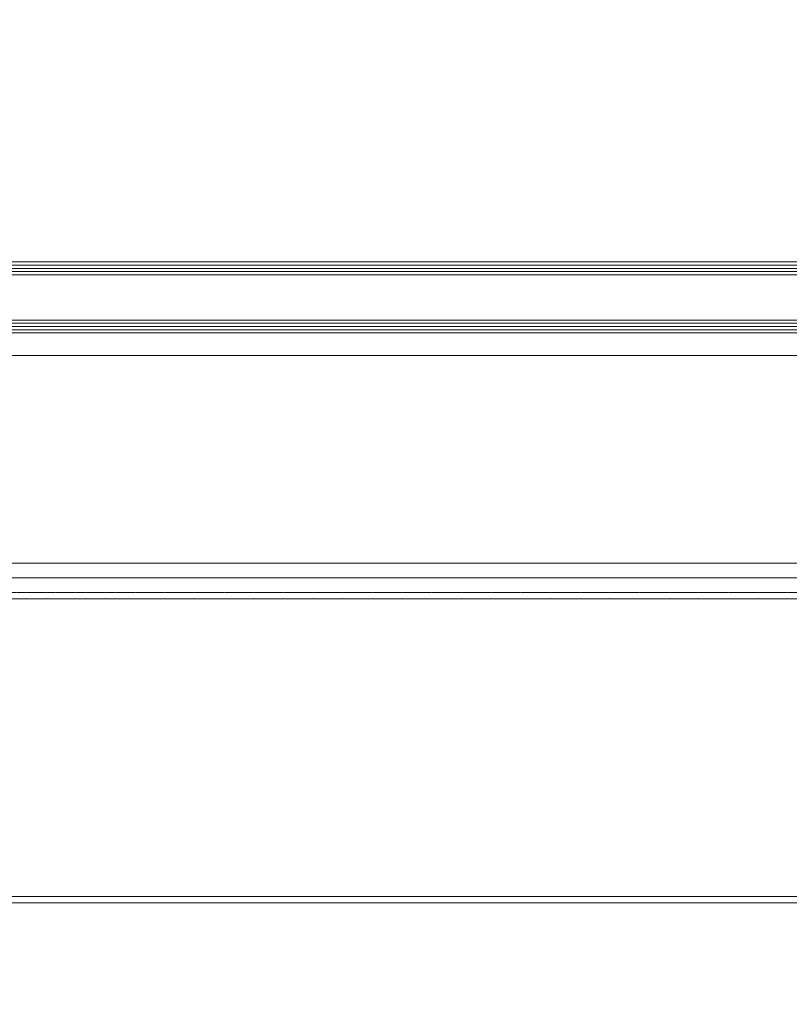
# Model space of a CAD drawing. Header units: millimetres. Extents: x -226731 to 126254, y -16359 to 60195.
# Tile 241 of 256: x -141170 to -140932, y 20748 to 21053. Entities that reach past the tile are written whole.
import ezdxf

# ---------------------------------------------------------------- set-up
doc = ezdxf.new("R2010")
doc.units = ezdxf.units.MM
doc.header["$LTSCALE"] = 0.1
doc.header["$MEASUREMENT"] = 0
doc.linetypes.add('HIDDEN', pattern=[0.375, 0.25, -0.125])
doc.layers.add('3_Hatch', color=8, linetype='Continuous', lineweight=0)
doc.layers.add('FIRE CIRCULE', color=7, linetype='Continuous', lineweight=5)

# ---------------------------------------------------------------- blocks, each defined once
blk = doc.blocks.new('*U429')
at = {"layer": '3_Hatch', "color": 8}
for p, q in [((-29.99, 199.78), (-1150, 199.78)), ((-28.4, 105.47), (-1150, 105.47)), ((-30.03, 98.97), (-1150, 98.97)), ((-29.51, 94.41), (-1150, 94.41)), ((-29.56, 30.01), (-1150, 30.01)), ((-1150, 23, 0), (-7.48, 23)), ((-1150, 22, 0), (-7.48, 22)), ((-1150, 21, 0), (-7.48, 21)), ((-1150, 20, 0), (-7.48, 20)), ((-1150, 19, 0), (-7.48, 19)), ((-1150, 5, 0), (-7.48, 5)), ((-1150, 4, 0), (-7.48, 4)), ((-1150, 3, 0), (-7.48, 3)), ((-1150, 2, 0), (-7.48, 2)), ((-1150, 1, 0), (-7.48, 1))]:
    blk.add_line(p, q, dxfattribs=at)
at = {"layer": '3_Hatch', "color": 8, "linetype": 'HIDDEN', "ltscale": 5}
blk.add_line((-29.99, 197.78), (-1150, 197.78), dxfattribs=at)
at = {"layer": '3_Hatch', "color": 8, "linetype": 'HIDDEN'}
blk.add_line((-30.03, 103.48), (-1150, 103.48), dxfattribs=at)

msp = doc.modelspace()

# ---------------------------------------------------------------- linework, layer by layer
at = {"layer": 'FIRE CIRCULE', "color": 3}
msp.add_circle((-137926.85, 17553.1), 3500, dxfattribs=at)

# ---------------------------------------------------------------- block references
at = {"layer": '3_Hatch', "color": 8, "rotation": 179.9999999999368}
msp.add_blockref('*U429', (-141413.95, 20978.95), dxfattribs=at)

doc.saveas('drawing.dxf')
